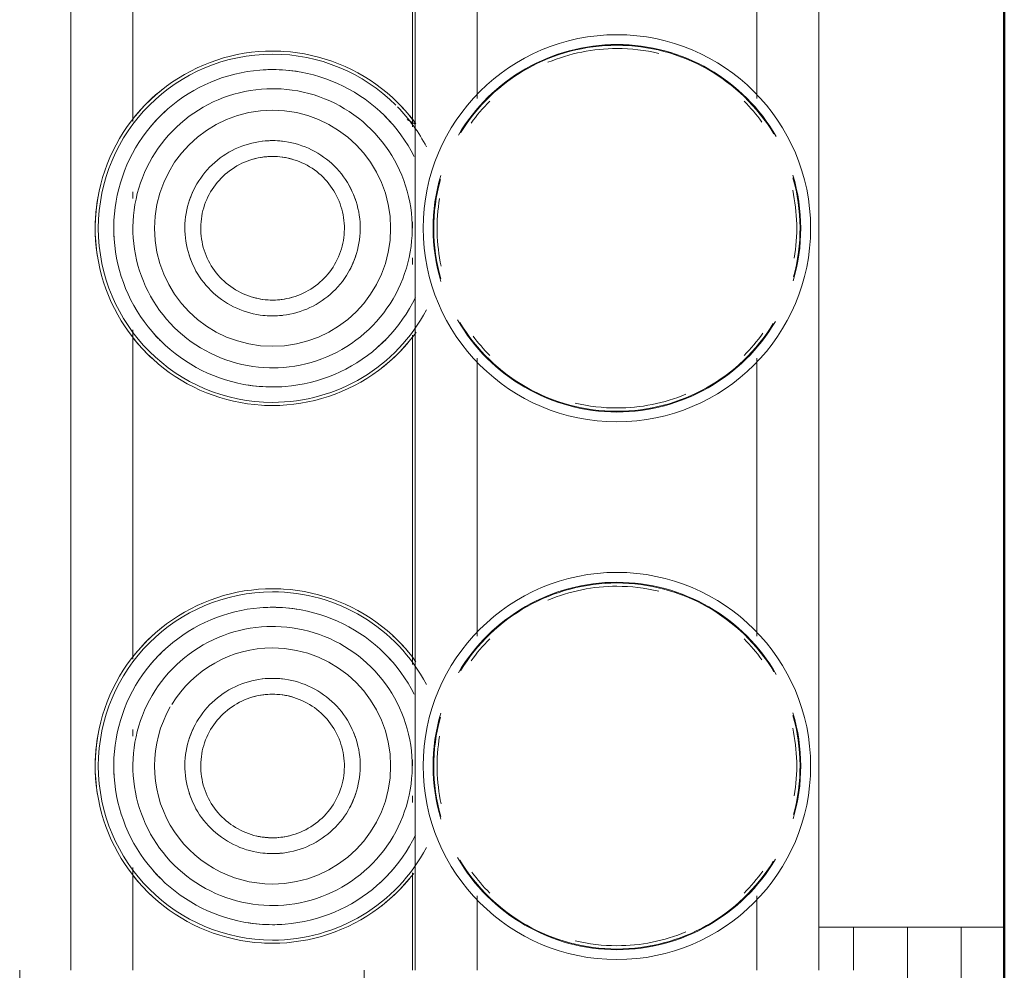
# Model space of a CAD drawing. Header units: millimetres. Extents: x 25471 to 48943, y 4737 to 38988.
# Tile 52 of 71: x 33572 to 33663, y 37902 to 37991. Entities that reach past the tile are written whole.
import ezdxf

# ---------------------------------------------------------------- set-up
doc = ezdxf.new("R2010")
doc.units = ezdxf.units.MM
doc.linetypes.add('ADSK_Скрыто', pattern=[300, 150, -150])
for name, color, linetype, lineweight in [('A-DETL-____-HDLN', 90, 'ADSK_Скрыто', 9), ('A-WALL-____-MCUT', 113, 'Continuous', 50), ('A-WALL-____-OTLN', 113, 'Continuous', 20), ('M-EQPM-____-OTLN', 50, 'Continuous', 20)]:
    doc.layers.add(name, color=color, linetype=linetype, lineweight=lineweight)

# ---------------------------------------------------------------- blocks, each defined once
blk = doc.blocks.new('Прямая форма - V line-609756-В_Этаж 01_Водопровод')
at = {"layer": 'A-WALL-____-MCUT', "color": 253}
blk.add_line((0, -200), (779.947, -200), dxfattribs=at)
blk = doc.blocks.new('Прямая форма - SW - 004-609757-В_Этаж 01_Водопровод')
blk.add_blockref('Прямая форма - V line-609756-В_Этаж 01_Водопровод', (0, 0))
blk = doc.blocks.new('V line_ifc_RVT-1-В_Этаж 01_Водопровод')
at = {"layer": 'A-WALL-____-OTLN', "color": 9, "lineweight": 20, "rotation": 270}
blk.add_blockref('Прямая форма - SW - 004-609757-В_Этаж 01_Водопровод', (33863.24, 38587.582), dxfattribs=at)
blk = doc.blocks.new('ADSK_Коллектор с регулирующими клапанами и расходомерами - N5-1658201-В_Этаж 01_Водопровод')
at = {"layer": 'M-EQPM-____-OTLN'}
for p, q in [((246, 0), (246, -4)), ((256, 0), (246, 0)), ((246, -5.172), (246, -4)), ((246, -4), (256, -4)), ((246, -6.657), (246, -5.172)), ((246, -6.657), (246, -9)), ((246, -9), (266, -9)), ((246, -10.172), (246, -9)), ((246, -11.657), (246, -10.172)), ((246, -11.657), (246, -14)), ((246, -14), (250, -14)), ((246, -17.25), (246, -14)), ((250, -17.25), (62, -17.25)), ((168.929, -23), (143.071, -23)), ((218.929, -23), (193.071, -23)), ((250, -23), (243.071, -23)), ((143.071, -49), (168.929, -49)), ((193.071, -49), (218.929, -49)), ((243.071, -49), (250, -49)), ((62, -54.75), (250, -54.75)), ((171.329, -54.75), (170.896, -55.5)), ((171.564, -55), (140.942, -55)), ((181, -55), (180.392, -55)), ((184.38, -55), (183.762, -55)), ((221.564, -55), (190.942, -55)), ((231, -55), (230.392, -55)), ((234.38, -55), (233.762, -55)), ((250, -55), (240.942, -55)), ((250, -59.5), (262, -59.5)), ((140.438, -81), (171.058, -81)), ((177.62, -81), (178.238, -81)), ((181, -81), (181.608, -81)), ((190.438, -81), (221.058, -81)), ((227.62, -81), (228.238, -81)), ((231, -81), (231.608, -81)), ((240.438, -81), (250, -81)), ((62, -86.75), (250, -86.75)), ((250, -91.5), (262, -91.5))]:
    blk.add_line(p, q, dxfattribs=at)
at = {"layer": 'M-EQPM-____-OTLN', "flags": 128}
for points in [[(171.3, -54.674), (170.775, -55.072), (170.266, -55.491), (169.774, -55.931), (169.301, -56.389), (168.846, -56.866), (168.41, -57.361), (167.995, -57.873), (167.6, -58.401), (167.227, -58.945), (166.876, -59.503), (166.547, -60.075), (166.242, -60.659), (165.96, -61.255), (165.703, -61.862), (165.469, -62.478), (165.261, -63.104), (165.078, -63.737), (164.92, -64.377), (164.788, -65.023), (164.682, -65.674), (164.602, -66.328), (164.548, -66.985), (164.521, -67.644), (164.517, -68)], [(174.328, -54.839), (173.807, -55.116), (173.297, -55.414), (172.8, -55.732), (172.316, -56.07), (171.846, -56.427), (171.391, -56.802), (170.951, -57.195), (170.527, -57.606), (170.119, -58.033), (169.729, -58.476), (169.358, -58.934), (169.004, -59.407), (168.67, -59.894), (168.356, -60.393), (168.062, -60.905), (167.789, -61.428), (167.536, -61.962), (167.306, -62.505), (167.097, -63.057), (166.91, -63.617), (166.746, -64.184), (166.605, -64.757), (166.487, -65.335), (166.392, -65.918), (166.32, -66.504), (166.272, -67.092), (166.248, -67.681), (166.244, -68)], [(195.756, -68), (195.744, -67.41), (195.709, -66.821), (195.65, -66.234), (195.567, -65.649), (195.462, -65.068), (195.333, -64.493), (195.181, -63.922), (195.007, -63.358), (194.81, -62.802), (194.591, -62.254), (194.35, -61.715), (194.088, -61.186), (193.805, -60.668), (193.502, -60.162), (193.178, -59.668), (192.835, -59.188), (192.474, -58.722), (192.093, -58.27), (191.695, -57.834), (191.28, -57.415), (190.849, -57.012), (190.402, -56.627), (189.939, -56.26), (189.463, -55.912), (188.973, -55.584), (188.47, -55.275), (187.955, -54.986), (187.429, -54.718)], [(197.483, -68), (197.47, -67.341), (197.43, -66.683), (197.364, -66.027), (197.272, -65.374), (197.154, -64.725), (197.011, -64.082), (196.841, -63.445), (196.646, -62.815), (196.426, -62.193), (196.182, -61.581), (195.913, -60.979), (195.62, -60.389), (195.304, -59.81), (194.965, -59.244), (194.604, -58.693), (194.221, -58.156), (193.817, -57.636), (193.392, -57.131), (192.947, -56.645), (192.484, -56.176), (192.002, -55.726), (191.502, -55.296), (190.986, -54.886), (190.676, -54.66)], [(221.3, -54.674), (220.775, -55.072), (220.266, -55.491), (219.774, -55.931), (219.301, -56.389), (218.846, -56.866), (218.41, -57.361), (217.995, -57.873), (217.6, -58.401), (217.227, -58.945), (216.876, -59.503), (216.547, -60.075), (216.242, -60.659), (215.96, -61.255), (215.703, -61.862), (215.469, -62.478), (215.261, -63.104), (215.078, -63.737), (214.92, -64.377), (214.788, -65.023), (214.682, -65.674), (214.602, -66.328), (214.548, -66.985), (214.521, -67.644), (214.517, -68)], [(224.328, -54.839), (223.807, -55.116), (223.297, -55.414), (222.8, -55.732), (222.316, -56.07), (221.846, -56.427), (221.391, -56.802), (220.951, -57.195), (220.527, -57.606), (220.119, -58.033), (219.729, -58.476), (219.358, -58.934), (219.004, -59.407), (218.67, -59.894), (218.356, -60.393), (218.062, -60.905), (217.789, -61.428), (217.536, -61.962), (217.306, -62.505), (217.097, -63.057), (216.91, -63.617), (216.746, -64.184), (216.605, -64.757), (216.487, -65.335), (216.392, -65.918), (216.32, -66.504), (216.272, -67.092), (216.248, -67.681), (216.244, -68)], [(245.756, -68), (245.744, -67.41), (245.709, -66.821), (245.65, -66.234), (245.567, -65.649), (245.462, -65.068), (245.333, -64.493), (245.181, -63.922), (245.007, -63.358), (244.81, -62.802), (244.591, -62.254), (244.35, -61.715), (244.088, -61.186), (243.805, -60.668), (243.502, -60.162), (243.178, -59.668), (242.835, -59.188), (242.474, -58.722), (242.093, -58.27), (241.695, -57.834), (241.28, -57.415), (240.849, -57.012), (240.402, -56.627), (239.939, -56.26), (239.463, -55.912), (238.973, -55.584), (238.47, -55.275), (237.955, -54.986), (237.429, -54.718)], [(247.483, -68), (247.47, -67.341), (247.43, -66.683), (247.364, -66.027), (247.272, -65.374), (247.154, -64.725), (247.011, -64.082), (246.841, -63.445), (246.646, -62.815), (246.426, -62.193), (246.182, -61.581), (245.913, -60.979), (245.62, -60.389), (245.304, -59.81), (244.965, -59.244), (244.604, -58.693), (244.221, -58.156), (243.817, -57.636), (243.392, -57.131), (242.947, -56.645), (242.484, -56.176), (242.002, -55.726), (241.502, -55.296), (240.986, -54.886)], [(193.978, -68), (193.968, -67.481), (193.937, -66.963), (193.885, -66.446), (193.813, -65.932), (193.72, -65.422), (193.606, -64.915), (193.473, -64.413), (193.32, -63.917), (193.146, -63.428), (192.954, -62.946), (192.742, -62.472), (192.512, -62.007), (192.263, -61.551), (191.996, -61.106), (191.711, -60.672), (191.41, -60.249), (191.092, -59.839), (190.757, -59.442), (190.407, -59.059), (190.042, -58.69), (189.663, -58.336), (189.269, -57.997), (188.863, -57.674), (188.443, -57.368), (188.012, -57.079), (187.57, -56.807), (187.117, -56.554), (186.654, -56.318), (186.183, -56.101), (185.703, -55.904), (185.215, -55.725), (184.721, -55.567), (184.221, -55.428), (183.716, -55.309), (183.206, -55.21), (182.693, -55.133), (182.177, -55.075), (181.659, -55.038), (181.14, -55.022), (180.621, -55.027), (180.103, -55.053), (179.586, -55.099), (179.071, -55.166), (178.559, -55.253), (178.051, -55.361), (177.548, -55.489), (177.051, -55.637), (176.559, -55.805), (176.075, -55.992), (175.599, -56.199), (175.132, -56.424), (174.673, -56.668), (174.225, -56.93), (173.788, -57.21), (173.362, -57.507), (172.949, -57.821), (172.548, -58.151), (172.161, -58.497), (171.788, -58.858), (171.43, -59.234), (171.087, -59.623), (170.76, -60.026), (170.449, -60.442), (170.155, -60.87), (169.879, -61.31), (169.62, -61.76), (169.38, -62.22), (169.158, -62.689), (168.955, -63.167), (168.772, -63.652), (168.607, -64.145), (168.463, -64.644), (168.339, -65.148), (168.235, -65.656), (168.152, -66.168), (168.089, -66.684), (168.046, -67.201), (168.025, -67.72), (168.022, -68)], [(243.978, -68), (243.968, -67.481), (243.937, -66.963), (243.885, -66.446), (243.813, -65.932), (243.72, -65.422), (243.606, -64.915), (243.473, -64.413), (243.32, -63.917), (243.146, -63.428), (242.954, -62.946), (242.742, -62.472), (242.512, -62.007), (242.263, -61.551), (241.996, -61.106), (241.711, -60.672), (241.41, -60.249), (241.092, -59.839), (240.757, -59.442), (240.407, -59.059), (240.042, -58.69), (239.663, -58.336), (239.269, -57.997), (238.863, -57.674), (238.443, -57.368), (238.012, -57.079), (237.57, -56.807), (237.117, -56.554), (236.654, -56.318), (236.183, -56.101), (235.703, -55.904), (235.215, -55.725), (234.721, -55.567), (234.221, -55.428), (233.716, -55.309), (233.206, -55.21), (232.693, -55.133), (232.177, -55.075), (231.659, -55.038), (231.14, -55.022), (230.621, -55.027), (230.103, -55.053), (229.586, -55.099), (229.071, -55.166), (228.559, -55.253), (228.051, -55.361), (227.548, -55.489), (227.051, -55.637), (226.559, -55.805), (226.075, -55.992), (225.599, -56.199), (225.132, -56.424), (224.673, -56.668), (224.225, -56.93), (223.788, -57.21), (223.362, -57.507), (222.949, -57.821), (222.548, -58.151), (222.161, -58.497), (221.788, -58.858), (221.43, -59.234), (221.087, -59.623), (220.76, -60.026), (220.449, -60.442), (220.155, -60.87), (219.879, -61.31), (219.62, -61.76), (219.38, -62.22), (219.158, -62.689), (218.955, -63.167), (218.772, -63.652), (218.607, -64.145), (218.463, -64.644), (218.339, -65.148), (218.235, -65.656), (218.152, -66.168), (218.089, -66.684), (218.046, -67.201), (218.025, -67.72), (218.022, -68)], [(189.15, -68), (189.143, -67.674), (189.124, -67.349), (189.091, -67.024), (189.046, -66.702), (188.988, -66.381), (188.916, -66.063), (188.833, -65.748), (188.736, -65.436), (188.628, -65.129), (188.507, -64.826), (188.374, -64.529), (188.229, -64.236), (188.073, -63.95), (187.905, -63.671), (187.726, -63.398), (187.537, -63.133), (187.337, -62.875), (187.127, -62.626), (186.907, -62.385), (186.678, -62.154), (186.44, -61.931), (186.193, -61.718), (185.937, -61.516), (185.674, -61.324), (185.403, -61.142), (185.126, -60.971), (184.841, -60.812), (184.551, -60.664), (184.255, -60.528), (183.953, -60.404), (183.647, -60.292), (183.337, -60.192), (183.023, -60.105), (182.705, -60.03), (182.385, -59.969), (182.063, -59.92), (181.739, -59.884), (181.414, -59.861), (181.088, -59.85), (180.762, -59.853), (180.436, -59.87), (180.112, -59.899), (179.788, -59.941), (179.467, -59.995), (179.148, -60.063), (178.832, -60.144), (178.52, -60.237), (178.211, -60.342), (177.907, -60.46), (177.608, -60.589), (177.315, -60.731), (177.027, -60.884), (176.746, -61.049), (176.471, -61.224), (176.204, -61.411), (175.944, -61.608), (175.692, -61.815), (175.449, -62.032), (175.215, -62.259), (174.99, -62.495), (174.775, -62.74), (174.57, -62.993), (174.374, -63.254), (174.19, -63.523), (174.016, -63.799), (173.854, -64.081), (173.703, -64.37), (173.564, -64.665), (173.436, -64.965), (173.321, -65.27), (173.218, -65.579), (173.127, -65.892), (173.049, -66.209), (172.984, -66.528), (172.932, -66.85), (172.892, -67.173), (172.865, -67.498), (172.852, -67.824), (172.85, -68)], [(239.15, -68), (239.143, -67.674), (239.124, -67.349), (239.091, -67.024), (239.046, -66.702), (238.988, -66.381), (238.916, -66.063), (238.833, -65.748), (238.736, -65.436), (238.628, -65.129), (238.507, -64.826), (238.374, -64.529), (238.229, -64.236), (238.073, -63.95), (237.905, -63.671), (237.726, -63.398), (237.537, -63.133), (237.337, -62.875), (237.127, -62.626), (236.907, -62.385), (236.678, -62.154), (236.44, -61.931), (236.193, -61.718), (235.937, -61.516), (235.674, -61.324), (235.403, -61.142), (235.126, -60.971), (234.841, -60.812), (234.551, -60.664), (234.255, -60.528), (233.953, -60.404), (233.647, -60.292), (233.337, -60.192), (233.023, -60.105), (232.705, -60.03), (232.385, -59.969), (232.063, -59.92), (231.739, -59.884), (231.414, -59.861), (231.088, -59.85), (230.762, -59.853), (230.436, -59.87), (230.112, -59.899), (229.788, -59.941), (229.467, -59.995), (229.148, -60.063), (228.832, -60.144), (228.52, -60.237), (228.211, -60.342), (227.907, -60.46), (227.608, -60.589), (227.315, -60.731), (227.027, -60.884), (226.746, -61.049), (226.471, -61.224), (226.204, -61.411), (225.944, -61.608), (225.692, -61.815), (225.449, -62.032), (225.215, -62.259), (224.99, -62.495), (224.775, -62.74), (224.57, -62.993), (224.374, -63.254), (224.19, -63.523), (224.016, -63.799), (223.854, -64.081), (223.703, -64.37), (223.564, -64.665), (223.436, -64.965), (223.321, -65.27), (223.218, -65.579), (223.127, -65.892), (223.049, -66.209), (222.984, -66.528), (222.932, -66.85), (222.892, -67.173), (222.865, -67.498), (222.852, -67.824), (222.85, -68)], [(187.676, -68), (187.671, -67.733), (187.655, -67.466), (187.628, -67.201), (187.591, -66.936), (187.543, -66.674), (187.485, -66.413), (187.416, -66.155), (187.337, -65.9), (187.248, -65.648), (187.149, -65.4), (187.04, -65.156), (186.922, -64.917), (186.794, -64.683), (186.656, -64.454), (186.51, -64.23), (186.355, -64.013), (186.191, -63.802), (186.019, -63.598), (185.839, -63.401), (185.651, -63.211), (185.456, -63.029), (185.254, -62.855), (185.044, -62.689), (184.829, -62.531), (184.607, -62.382), (184.38, -62.243), (184.147, -62.112), (183.909, -61.991), (183.666, -61.879), (183.419, -61.778), (183.168, -61.686), (182.914, -61.604), (182.657, -61.533), (182.397, -61.472), (182.135, -61.421), (181.871, -61.381), (181.605, -61.351), (181.339, -61.333), (181.072, -61.324), (180.805, -61.327), (180.538, -61.34), (180.272, -61.364), (180.008, -61.398), (179.744, -61.443), (179.483, -61.499), (179.224, -61.564), (178.968, -61.641), (178.716, -61.727), (178.467, -61.823), (178.222, -61.93), (177.981, -62.045), (177.746, -62.171), (177.515, -62.306), (177.29, -62.45), (177.071, -62.602), (176.858, -62.764), (176.652, -62.934), (176.453, -63.112), (176.261, -63.297), (176.077, -63.491), (175.901, -63.691), (175.733, -63.898), (175.573, -64.112), (175.422, -64.333), (175.279, -64.559), (175.146, -64.79), (175.023, -65.027), (174.909, -65.268), (174.804, -65.514), (174.71, -65.764), (174.625, -66.017), (174.551, -66.273), (174.487, -66.533), (174.434, -66.794), (174.391, -67.058), (174.358, -67.323), (174.337, -67.589), (174.326, -67.856), (174.324, -68)], [(237.676, -68), (237.671, -67.733), (237.655, -67.466), (237.628, -67.201), (237.591, -66.936), (237.543, -66.674), (237.485, -66.413), (237.416, -66.155), (237.337, -65.9), (237.248, -65.648), (237.149, -65.4), (237.04, -65.156), (236.922, -64.917), (236.794, -64.683), (236.656, -64.454), (236.51, -64.23), (236.355, -64.013), (236.191, -63.802), (236.019, -63.598), (235.839, -63.401), (235.651, -63.211), (235.456, -63.029), (235.254, -62.855), (235.044, -62.689), (234.829, -62.531), (234.607, -62.382), (234.38, -62.243), (234.147, -62.112), (233.909, -61.991), (233.666, -61.879), (233.419, -61.778), (233.168, -61.686), (232.914, -61.604), (232.657, -61.533), (232.397, -61.472), (232.135, -61.421), (231.871, -61.381), (231.605, -61.351), (231.339, -61.333), (231.072, -61.324), (230.805, -61.327), (230.538, -61.34), (230.272, -61.364), (230.008, -61.398), (229.744, -61.443), (229.483, -61.499), (229.224, -61.564), (228.968, -61.641), (228.716, -61.727), (228.467, -61.823), (228.222, -61.93), (227.981, -62.045), (227.746, -62.171), (227.515, -62.306), (227.29, -62.45), (227.071, -62.602), (226.858, -62.764), (226.652, -62.934), (226.453, -63.112), (226.261, -63.297), (226.077, -63.491), (225.901, -63.691), (225.733, -63.898), (225.573, -64.112), (225.422, -64.333), (225.279, -64.559), (225.146, -64.79), (225.023, -65.027), (224.909, -65.268), (224.804, -65.514), (224.71, -65.764), (224.625, -66.017), (224.551, -66.273), (224.487, -66.533), (224.434, -66.794), (224.391, -67.058), (224.358, -67.323), (224.337, -67.589), (224.326, -67.856), (224.324, -68)], [(164.517, -68), (164.53, -68.659), (164.57, -69.317), (164.636, -69.973), (164.728, -70.626), (164.846, -71.275), (164.989, -71.918), (165.159, -72.555), (165.354, -73.185), (165.574, -73.807), (165.818, -74.419), (166.087, -75.021), (166.38, -75.611), (166.696, -76.19), (167.035, -76.756), (167.396, -77.307), (167.779, -77.844), (168.183, -78.364), (168.608, -78.869), (169.053, -79.355), (169.516, -79.824), (169.998, -80.274), (170.498, -80.704), (171.014, -81.114), (171.547, -81.503), (172.094, -81.87), (172.656, -82.215), (173.231, -82.537), (173.819, -82.836), (174.418, -83.112), (175.027, -83.363), (175.646, -83.589), (176.274, -83.791), (176.909, -83.967), (177.551, -84.118), (178.198, -84.243), (178.85, -84.342), (179.505, -84.415), (180.163, -84.462), (180.822, -84.482), (181.481, -84.476), (182.14, -84.443), (182.796, -84.385), (183.45, -84.3), (184.1, -84.189), (184.745, -84.052), (185.384, -83.889), (186.016, -83.701), (186.64, -83.488), (187.254, -83.25), (187.859, -82.988), (188.453, -82.702), (189.035, -82.392), (189.604, -82.059), (190.16, -81.704), (190.7, -81.326), (191.225, -80.928), (191.734, -80.509), (192.226, -80.069), (192.699, -79.611), (193.154, -79.134), (193.59, -78.639), (194.005, -78.127), (194.4, -77.599), (194.773, -77.055), (195.124, -76.497), (195.453, -75.925), (195.758, -75.341), (196.04, -74.745), (196.297, -74.138), (196.531, -73.522), (196.739, -72.896), (196.922, -72.263), (197.08, -71.623), (197.212, -70.977), (197.318, -70.326), (197.398, -69.672), (197.452, -69.015), (197.479, -68.356), (197.483, -68)], [(166.244, -68), (166.256, -68.59), (166.291, -69.179), (166.35, -69.766), (166.433, -70.351), (166.538, -70.932), (166.667, -71.507), (166.819, -72.078), (166.993, -72.642), (167.19, -73.198), (167.409, -73.746), (167.65, -74.285), (167.912, -74.814), (168.195, -75.332), (168.498, -75.838), (168.822, -76.332), (169.165, -76.812), (169.526, -77.278), (169.907, -77.73), (170.305, -78.166), (170.72, -78.585), (171.151, -78.988), (171.598, -79.373), (172.061, -79.74), (172.537, -80.088), (173.027, -80.416), (173.53, -80.725), (174.045, -81.014), (174.571, -81.282), (175.107, -81.528), (175.653, -81.753), (176.207, -81.956), (176.769, -82.136), (177.338, -82.294), (177.913, -82.429), (178.492, -82.541), (179.076, -82.63), (179.662, -82.695), (180.251, -82.737), (180.841, -82.755), (181.431, -82.749), (182.02, -82.72), (182.608, -82.668), (183.193, -82.592), (183.775, -82.492), (184.353, -82.37), (184.924, -82.224), (185.49, -82.056), (186.049, -81.865), (186.599, -81.652), (187.141, -81.417), (187.672, -81.161), (188.193, -80.884), (188.703, -80.586), (189.2, -80.268), (189.684, -79.93), (190.154, -79.573), (190.609, -79.198), (191.049, -78.805), (191.473, -78.394), (191.881, -77.967), (192.271, -77.524), (192.642, -77.066), (192.996, -76.593), (193.33, -76.106), (193.644, -75.607), (193.938, -75.095), (194.211, -74.572), (194.464, -74.038), (194.694, -73.495), (194.903, -72.943), (195.09, -72.383), (195.254, -71.816), (195.395, -71.243), (195.513, -70.665), (195.608, -70.082), (195.68, -69.496), (195.728, -68.908), (195.752, -68.319), (195.756, -68)], [(168.022, -68), (168.032, -68.519), (168.063, -69.037), (168.115, -69.554), (168.187, -70.068), (168.28, -70.578), (168.394, -71.085), (168.527, -71.587), (168.68, -72.083), (168.854, -72.572), (169.046, -73.054), (169.258, -73.528), (169.488, -73.993), (169.737, -74.449), (170.004, -74.894), (170.289, -75.328), (170.59, -75.751), (170.908, -76.161), (171.243, -76.558), (171.593, -76.941), (171.958, -77.31), (172.337, -77.664), (172.731, -78.003), (173.137, -78.326), (173.557, -78.632), (173.988, -78.921), (174.43, -79.193), (174.883, -79.446), (175.346, -79.682), (175.817, -79.899), (176.297, -80.096), (176.785, -80.275), (177.279, -80.433), (177.779, -80.572), (178.284, -80.691), (178.794, -80.79), (179.307, -80.867), (179.823, -80.925), (180.341, -80.962), (180.86, -80.978), (181.379, -80.973), (181.897, -80.947), (182.414, -80.901), (182.929, -80.834), (183.441, -80.747), (183.949, -80.639), (184.452, -80.511), (184.949, -80.363), (185.441, -80.195), (185.925, -80.008), (186.401, -79.801), (186.868, -79.576), (187.327, -79.332), (187.775, -79.07), (188.212, -78.79), (188.638, -78.493), (189.051, -78.179), (189.452, -77.849), (189.839, -77.503), (190.212, -77.142), (190.57, -76.766), (190.913, -76.377), (191.24, -75.974), (191.551, -75.558), (191.845, -75.13), (192.121, -74.69), (192.38, -74.24), (192.62, -73.78), (192.842, -73.311), (193.045, -72.833), (193.228, -72.348), (193.393, -71.855), (193.537, -71.356), (193.661, -70.852), (193.765, -70.344), (193.848, -69.832), (193.911, -69.316), (193.954, -68.799), (193.975, -68.28), (193.978, -68)], [(172.85, -68), (172.857, -68.326), (172.876, -68.651), (172.909, -68.976), (172.954, -69.298), (173.012, -69.619), (173.084, -69.937), (173.167, -70.252), (173.264, -70.564), (173.372, -70.871), (173.493, -71.174), (173.626, -71.471), (173.771, -71.764), (173.927, -72.05), (174.095, -72.329), (174.274, -72.602), (174.463, -72.867), (174.663, -73.125), (174.873, -73.374), (175.093, -73.615), (175.322, -73.846), (175.56, -74.069), (175.807, -74.282), (176.063, -74.484), (176.326, -74.676), (176.597, -74.858), (176.874, -75.029), (177.159, -75.188), (177.449, -75.336), (177.745, -75.472), (178.047, -75.596), (178.353, -75.708), (178.663, -75.808), (178.977, -75.895), (179.295, -75.97), (179.615, -76.031), (179.937, -76.08), (180.261, -76.116), (180.586, -76.139), (180.912, -76.15), (181.238, -76.147), (181.564, -76.13), (181.888, -76.101), (182.212, -76.059), (182.533, -76.005), (182.852, -75.937), (183.168, -75.856), (183.48, -75.763), (183.789, -75.658), (184.093, -75.54), (184.392, -75.411), (184.685, -75.269), (184.973, -75.116), (185.254, -74.951), (185.529, -74.776), (185.796, -74.589), (186.056, -74.392), (186.308, -74.185), (186.551, -73.968), (186.785, -73.741), (187.01, -73.505), (187.225, -73.26), (187.43, -73.007), (187.626, -72.746), (187.81, -72.477), (187.984, -72.201), (188.146, -71.919), (188.297, -71.63), (188.436, -71.335), (188.564, -71.035), (188.679, -70.73), (188.782, -70.421), (188.873, -70.108), (188.951, -69.791), (189.016, -69.472), (189.068, -69.15), (189.108, -68.827), (189.135, -68.502), (189.148, -68.176), (189.15, -68)], [(174.324, -68), (174.329, -68.267), (174.345, -68.534), (174.372, -68.799), (174.409, -69.064), (174.457, -69.326), (174.515, -69.587), (174.584, -69.845), (174.663, -70.1), (174.752, -70.352), (174.851, -70.6), (174.96, -70.844), (175.078, -71.083), (175.206, -71.317), (175.344, -71.546), (175.49, -71.77), (175.645, -71.987), (175.809, -72.198), (175.981, -72.402), (176.161, -72.599), (176.349, -72.789), (176.544, -72.971), (176.746, -73.145), (176.956, -73.311), (177.171, -73.469), (177.393, -73.618), (177.62, -73.757), (177.853, -73.888), (178.091, -74.009), (178.334, -74.121), (178.581, -74.222), (178.832, -74.314), (179.086, -74.396), (179.343, -74.467), (179.603, -74.528), (179.865, -74.579), (180.129, -74.619), (180.395, -74.649), (180.661, -74.667), (180.928, -74.676), (181.195, -74.673), (181.462, -74.66), (181.728, -74.636), (181.992, -74.602), (182.256, -74.557), (182.517, -74.501), (182.776, -74.436), (183.032, -74.359), (183.284, -74.273), (183.533, -74.177), (183.778, -74.07), (184.019, -73.955), (184.254, -73.829), (184.485, -73.694), (184.71, -73.55), (184.929, -73.398), (185.142, -73.236), (185.348, -73.066), (185.547, -72.888), (185.739, -72.703), (185.923, -72.509), (186.099, -72.309), (186.267, -72.102), (186.427, -71.888), (186.578, -71.667), (186.721, -71.441), (186.854, -71.21), (186.977, -70.973), (187.091, -70.732), (187.196, -70.486), (187.29, -70.236), (187.375, -69.983), (187.449, -69.727), (187.513, -69.467), (187.566, -69.206), (187.609, -68.942), (187.642, -68.677), (187.663, -68.411), (187.674, -68.144), (187.676, -68)], [(214.517, -68), (214.53, -68.659), (214.57, -69.317), (214.636, -69.973), (214.728, -70.626), (214.846, -71.275), (214.989, -71.918), (215.159, -72.555), (215.354, -73.185), (215.574, -73.807), (215.818, -74.419), (216.087, -75.021), (216.38, -75.611), (216.696, -76.19), (217.035, -76.756), (217.396, -77.307), (217.779, -77.844), (218.183, -78.364), (218.608, -78.869), (219.053, -79.355), (219.516, -79.824), (219.998, -80.274), (220.498, -80.704), (221.014, -81.114), (221.547, -81.503), (222.094, -81.87), (222.656, -82.215), (223.231, -82.537), (223.819, -82.836), (224.418, -83.112), (225.027, -83.363), (225.646, -83.589), (226.274, -83.791), (226.909, -83.967), (227.551, -84.118), (228.198, -84.243), (228.85, -84.342), (229.505, -84.415), (230.163, -84.462), (230.822, -84.482), (231.481, -84.476), (232.14, -84.443), (232.796, -84.385), (233.45, -84.3), (234.1, -84.189), (234.745, -84.052), (235.384, -83.889), (236.016, -83.701), (236.64, -83.488), (237.254, -83.25), (237.859, -82.988), (238.453, -82.702), (239.035, -82.392), (239.604, -82.059), (240.16, -81.704), (240.7, -81.326), (241.225, -80.928), (241.734, -80.509), (242.226, -80.069), (242.699, -79.611), (243.154, -79.134), (243.59, -78.639), (244.005, -78.127), (244.4, -77.599), (244.773, -77.055), (245.124, -76.497), (245.453, -75.925), (245.758, -75.341), (246.04, -74.745), (246.297, -74.138), (246.531, -73.522), (246.739, -72.896), (246.922, -72.263), (247.08, -71.623), (247.212, -70.977), (247.318, -70.326), (247.398, -69.672), (247.452, -69.015), (247.479, -68.356), (247.483, -68)], [(216.244, -68), (216.256, -68.59), (216.291, -69.179), (216.35, -69.766), (216.433, -70.351), (216.538, -70.932), (216.667, -71.507), (216.819, -72.078), (216.993, -72.642), (217.19, -73.198), (217.409, -73.746), (217.65, -74.285), (217.912, -74.814), (218.195, -75.332), (218.498, -75.838), (218.822, -76.332), (219.165, -76.812), (219.526, -77.278), (219.907, -77.73), (220.305, -78.166), (220.72, -78.585), (221.151, -78.988), (221.598, -79.373), (222.061, -79.74), (222.537, -80.088), (223.027, -80.416), (223.53, -80.725), (224.045, -81.014), (224.571, -81.282), (225.107, -81.528), (225.653, -81.753), (226.207, -81.956), (226.769, -82.136), (227.338, -82.294), (227.913, -82.429), (228.492, -82.541), (229.076, -82.63), (229.662, -82.695), (230.251, -82.737), (230.841, -82.755), (231.431, -82.749), (232.02, -82.72), (232.608, -82.668), (233.193, -82.592), (233.775, -82.492), (234.353, -82.37), (234.924, -82.224), (235.49, -82.056), (236.049, -81.865), (236.599, -81.652), (237.141, -81.417), (237.672, -81.161), (238.193, -80.884), (238.703, -80.586), (239.2, -80.268), (239.684, -79.93), (240.154, -79.573), (240.609, -79.198), (241.049, -78.805), (241.473, -78.394), (241.881, -77.967), (242.271, -77.524), (242.642, -77.066), (242.996, -76.593), (243.33, -76.106), (243.644, -75.607), (243.938, -75.095), (244.211, -74.572), (244.464, -74.038), (244.694, -73.495), (244.903, -72.943), (245.09, -72.383), (245.254, -71.816), (245.395, -71.243), (245.513, -70.665), (245.608, -70.082), (245.68, -69.496), (245.728, -68.908), (245.752, -68.319), (245.756, -68)], [(218.022, -68), (218.032, -68.519), (218.063, -69.037), (218.115, -69.554), (218.187, -70.068), (218.28, -70.578), (218.394, -71.085), (218.527, -71.587), (218.68, -72.083), (218.854, -72.572), (219.046, -73.054), (219.258, -73.528), (219.488, -73.993), (219.737, -74.449), (220.004, -74.894), (220.289, -75.328), (220.59, -75.751), (220.908, -76.161), (221.243, -76.558), (221.593, -76.941), (221.958, -77.31), (222.337, -77.664), (222.731, -78.003), (223.137, -78.326), (223.557, -78.632), (223.988, -78.921), (224.43, -79.193), (224.883, -79.446), (225.346, -79.682), (225.817, -79.899), (226.297, -80.096), (226.785, -80.275), (227.279, -80.433), (227.779, -80.572), (228.284, -80.691), (228.794, -80.79), (229.307, -80.867), (229.823, -80.925), (230.341, -80.962), (230.86, -80.978), (231.379, -80.973), (231.897, -80.947), (232.414, -80.901), (232.929, -80.834), (233.441, -80.747), (233.949, -80.639), (234.452, -80.511), (234.949, -80.363), (235.441, -80.195), (235.925, -80.008), (236.401, -79.801), (236.868, -79.576), (237.327, -79.332), (237.775, -79.07), (238.212, -78.79), (238.638, -78.493), (239.051, -78.179), (239.452, -77.849), (239.839, -77.503), (240.212, -77.142), (240.57, -76.766), (240.913, -76.377), (241.24, -75.974), (241.551, -75.558), (241.845, -75.13), (242.121, -74.69), (242.38, -74.24), (242.62, -73.78), (242.842, -73.311), (243.045, -72.833), (243.228, -72.348), (243.393, -71.855), (243.537, -71.356), (243.661, -70.852), (243.765, -70.344), (243.848, -69.832), (243.911, -69.316), (243.954, -68.799), (243.975, -68.28), (243.978, -68)], [(222.85, -68), (222.857, -68.326), (222.876, -68.651), (222.909, -68.976), (222.954, -69.298), (223.012, -69.619), (223.084, -69.937), (223.167, -70.252), (223.264, -70.564), (223.372, -70.871), (223.493, -71.174), (223.626, -71.471), (223.771, -71.764), (223.927, -72.05), (224.095, -72.329), (224.274, -72.602), (224.463, -72.867), (224.663, -73.125), (224.873, -73.374), (225.093, -73.615), (225.322, -73.846), (225.56, -74.069), (225.807, -74.282), (226.063, -74.484), (226.326, -74.676), (226.597, -74.858), (226.874, -75.029), (227.159, -75.188), (227.449, -75.336), (227.745, -75.472), (228.047, -75.596), (228.353, -75.708), (228.663, -75.808), (228.977, -75.895), (229.295, -75.97), (229.615, -76.031), (229.937, -76.08), (230.261, -76.116), (230.586, -76.139), (230.912, -76.15), (231.238, -76.147), (231.564, -76.13), (231.888, -76.101), (232.212, -76.059), (232.533, -76.005), (232.852, -75.937), (233.168, -75.856), (233.48, -75.763), (233.789, -75.658), (234.093, -75.54), (234.392, -75.411), (234.685, -75.269), (234.973, -75.116), (235.254, -74.951), (235.529, -74.776), (235.796, -74.589), (236.056, -74.392), (236.308, -74.185), (236.551, -73.968), (236.785, -73.741), (237.01, -73.505), (237.225, -73.26), (237.43, -73.007), (237.626, -72.746), (237.81, -72.477), (237.984, -72.201), (238.146, -71.919), (238.297, -71.63), (238.436, -71.335), (238.564, -71.035), (238.679, -70.73), (238.782, -70.421), (238.873, -70.108), (238.951, -69.791), (239.016, -69.472), (239.068, -69.15), (239.108, -68.827), (239.135, -68.502), (239.148, -68.176), (239.15, -68)], [(224.324, -68), (224.329, -68.267), (224.345, -68.534), (224.372, -68.799), (224.409, -69.064), (224.457, -69.326), (224.515, -69.587), (224.584, -69.845), (224.663, -70.1), (224.752, -70.352), (224.851, -70.6), (224.96, -70.844), (225.078, -71.083), (225.206, -71.317), (225.344, -71.546), (225.49, -71.77), (225.645, -71.987), (225.809, -72.198), (225.981, -72.402), (226.161, -72.599), (226.349, -72.789), (226.544, -72.971), (226.746, -73.145), (226.956, -73.311), (227.171, -73.469), (227.393, -73.618), (227.62, -73.757), (227.853, -73.888), (228.091, -74.009), (228.334, -74.121), (228.581, -74.222), (228.832, -74.314), (229.086, -74.396), (229.343, -74.467), (229.603, -74.528), (229.865, -74.579), (230.129, -74.619), (230.395, -74.649), (230.661, -74.667), (230.928, -74.676), (231.195, -74.673), (231.462, -74.66), (231.728, -74.636), (231.992, -74.602), (232.256, -74.557), (232.517, -74.501), (232.776, -74.436), (233.032, -74.359), (233.284, -74.273), (233.533, -74.177), (233.778, -74.07), (234.019, -73.955), (234.254, -73.829), (234.485, -73.694), (234.71, -73.55), (234.929, -73.398), (235.142, -73.236), (235.348, -73.066), (235.547, -72.888), (235.739, -72.703), (235.923, -72.509), (236.099, -72.309), (236.267, -72.102), (236.427, -71.888), (236.578, -71.667), (236.721, -71.441), (236.854, -71.21), (236.977, -70.973), (237.091, -70.732), (237.196, -70.486), (237.29, -70.236), (237.375, -69.983), (237.449, -69.727), (237.513, -69.467), (237.566, -69.206), (237.609, -68.942), (237.642, -68.677), (237.663, -68.411), (237.674, -68.144), (237.676, -68)]]:
    blk.add_lwpolyline(points, dxfattribs=at)
at = {"layer": 'M-EQPM-____-OTLN'}
for centre, radius, start, end in [((181, -36), 18, 360, 180), ((231, -36), 18, 360, 180), ((181, -36), 17.084, 73.33823, 106.80841), ((181, -36), 17.018, 74.57897, 106.00521), ((231, -36), 17.084, 73.33823, 106.80841), ((231, -36), 17.018, 74.57897, 106.00521), ((181, -36), 16.711, 80.47358, 102.18931), ((231, -36), 16.711, 80.47358, 102.18931), ((181, -36), 17.084, 119.91774, 180), ((181, -36), 17.018, 121.01314, 180), ((181, -36), 17.084, 360, 59.53495), ((181, -36), 17.018, 360, 58.6128), ((231, -36), 17.084, 119.91774, 180), ((231, -36), 17.018, 121.01314, 180), ((231, -36), 17.084, 360, 59.53495), ((231, -36), 17.018, 360, 58.6128), ((181, -36), 16.711, 126.21726, 135), ((181, -36), 16.711, 45, 54.23178), ((231, -36), 16.711, 126.21726, 135), ((231, -36), 16.711, 45, 54.23178), ((181, -36), 16.711, 360, 22.57519), ((231, -36), 16.711, 360, 22.57519), ((181, -36), 16.711, 166.55416, 180), ((231, -36), 16.711, 166.55416, 180), ((181, -36), 18, 180, 360), ((181, -36), 17.084, 180, 239.53495), ((181, -36), 17.018, 180, 238.6128), ((181, -36), 16.711, 180, 202.5752), ((181, -36), 17.084, 299.91774, 360), ((181, -36), 17.018, 301.01314, 360), ((181, -36), 16.711, 346.55416, 360), ((231, -36), 18, 180, 360), ((231, -36), 17.084, 180, 239.53495), ((231, -36), 17.018, 180, 238.6128), ((231, -36), 16.711, 180, 202.5752), ((231, -36), 17.084, 299.91774, 360), ((231, -36), 17.018, 301.01314, 360), ((231, -36), 16.711, 346.55416, 360), ((181, -36), 16.711, 225, 234.23178), ((181, -36), 16.711, 306.84757, 315), ((231, -36), 16.711, 225, 234.23178), ((231, -36), 16.711, 306.21726, 315), ((181, -36), 17.084, 253.33823, 286.80841), ((181, -36), 17.018, 254.57897, 286.00521), ((181, -36), 16.711, 260.47358, 282.18931), ((231, -36), 17.084, 253.33823, 286.80841), ((231, -36), 17.018, 254.57897, 286.00521), ((231, -36), 16.711, 260.47358, 282.18931), ((181, -68), 16.192, 117.91242, 134.15961), ((181, -68), 16.192, 360, 62.08758), ((231, -68), 16.192, 117.91242, 180), ((231, -68), 16.192, 360, 62.08758), ((181, -68), 16.483, 127.76547, 135.45344), ((181, -68), 16.483, 37.99041, 50.94744), ((231, -68), 16.483, 127.76547, 137.29939), ((231, -68), 16.483, 37.99041, 50.94744), ((181, -68), 16.192, 135, 180), ((231, -68), 14.757, 41.87592, 50.56621), ((231, -68), 14.757, 41.8721, 50.55926), ((181, -68), 10.974, 0, 180), ((181, -68), 14.757, 131.4266, 135), ((181, -68), 14.757, 131.43096, 135), ((181, -68), 14.757, 41.8721, 48.27337), ((181, -68), 14.757, 41.87592, 48.27211), ((231, -68), 10.974, 0, 180), ((231, -68), 14.757, 131.4266, 135), ((231, -68), 14.757, 131.43096, 135), ((181, -68), 8.15, 108.33973, 120), ((181, -68), 8.15, 60, 72.04404), ((231, -68), 8.15, 108.33973, 120), ((231, -68), 8.15, 60, 72.04404), ((181, -68), 14.757, 170.29956, 180), ((181, -68), 14.757, 170.30168, 180), ((231, -68), 14.757, 170.29956, 180), ((231, -68), 14.757, 170.30168, 180), ((181, -68), 6.676, 164.57647, 180), ((181, -68), 6.676, 360, 15.42353), ((231, -68), 6.676, 164.57647, 180), ((231, -68), 6.676, 360, 13.15605), ((181, -68), 16.483, 177.35227, 180), ((181, -68), 8.15, 173.60454, 180), ((181, -68), 8.15, 360, 6.39881), ((181, -68), 14.757, 360, 3.37558), ((181, -68), 14.757, 360, 3.37971), ((181, -68), 16.483, 360, 2.32349), ((231, -68), 16.483, 177.35227, 180), ((231, -68), 8.15, 173.60454, 180), ((231, -68), 8.15, 360, 6.39881), ((231, -68), 14.757, 360, 3.37558), ((231, -68), 14.757, 360, 3.37971), ((231, -68), 16.483, 360, 2.32349), ((181, -68), 16.483, 180, 182.32349), ((181, -68), 16.192, 180, 360), ((181, -68), 14.757, 180, 183.37971), ((181, -68), 14.757, 180, 183.37558), ((181, -68), 10.974, 180, 0), ((181, -68), 8.15, 180, 186.39881), ((181, -68), 6.676, 180, 195.42353), ((181, -68), 6.676, 344.57647, 360), ((181, -68), 8.15, 353.60454, 360), ((181, -68), 14.757, 350.29956, 360), ((181, -68), 14.757, 350.30168, 360), ((181, -68), 16.483, 357.35227, 360), ((231, -68), 16.483, 180, 182.32349), ((231, -68), 16.192, 180, 360), ((231, -68), 14.757, 180, 183.37971), ((231, -68), 14.757, 180, 183.37558), ((231, -68), 10.974, 180, 238.51558), ((231, -68), 8.15, 180, 186.39881), ((231, -68), 6.676, 180, 195.42353), ((231, -68), 10.974, 240, 0), ((231, -68), 6.676, 346.84395, 360), ((231, -68), 8.15, 353.60454, 360), ((231, -68), 14.757, 350.29956, 360), ((231, -68), 14.757, 350.30168, 360), ((231, -68), 16.483, 357.35227, 360), ((181, -68), 8.15, 240, 252.04404), ((181, -68), 8.15, 288.33973, 300), ((231, -68), 8.15, 240, 252.04404), ((231, -68), 8.15, 288.33973, 300), ((181, -68), 16.483, 217.99041, 230.94744), ((181, -68), 14.757, 221.8721, 230.55926), ((181, -68), 14.757, 221.87592, 230.56621), ((181, -68), 14.757, 311.72663, 315), ((181, -68), 14.757, 311.72789, 315), ((231, -68), 16.483, 217.99041, 230.94744), ((231, -68), 14.757, 221.8721, 230.55926), ((231, -68), 14.757, 221.87592, 230.56621), ((231, -68), 14.757, 311.4266, 315), ((231, -68), 14.757, 311.43096, 315), ((181, -68), 16.483, 307.76961, 317.29939), ((231, -68), 16.483, 307.76961, 317.29939), ((181, -68), 14.757, 267.15207, 273.58361), ((181, -68), 14.757, 267.15555, 273.59297), ((231, -68), 14.757, 267.15207, 273.58361), ((231, -68), 14.757, 267.15555, 273.59297), ((181, -68), 16.483, 259.52992, 279.24165), ((231, -68), 16.483, 259.52992, 279.24165)]:
    blk.add_arc(centre, radius, start, end, dxfattribs=at)

msp = doc.modelspace()

# ---------------------------------------------------------------- block references
at = {"lineweight": 9}
msp.add_blockref('V line_ifc_RVT-1-В_Этаж 01_Водопровод', (0, 0), dxfattribs=at)
at = {"layer": 'A-DETL-____-HDLN', "rotation": 269.9999999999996}
msp.add_blockref('ADSK_Коллектор с регулирующими клапанами и расходомерами - N5-1658201-В_Этаж 01_Водопровод', (33663.24, 38152.472), dxfattribs=at)

doc.saveas('drawing.dxf')
